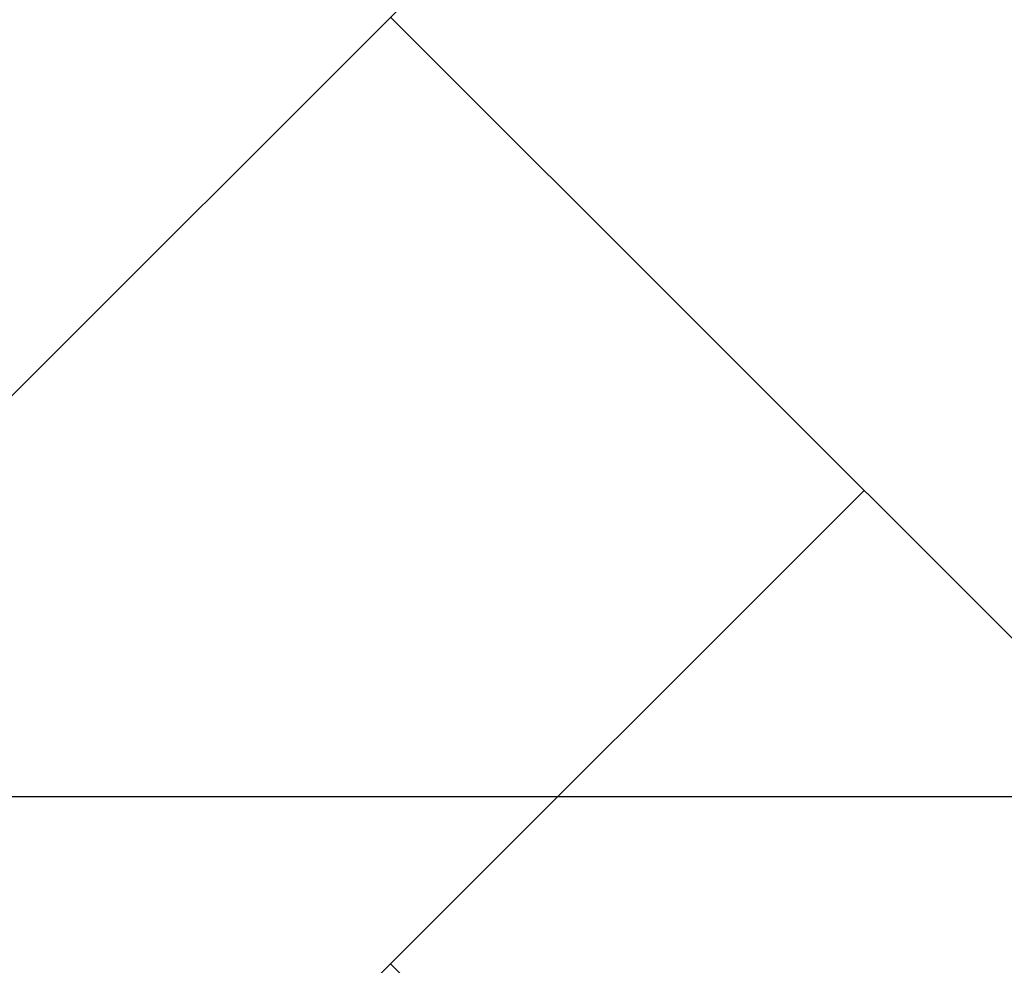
# Model space of a CAD drawing. Header units: millimetres. Extents: x -2074 to 12588, y -3630 to 101167.
# Tile 237 of 256: x 6090 to 6135, y -1609 to -1566. Entities that reach past the tile are written whole.
import ezdxf

# ---------------------------------------------------------------- set-up
doc = ezdxf.new("R2010")
doc.units = ezdxf.units.MM
doc.layers.add('SelinAr_BUD_sufit', color=7, linetype='Continuous')
doc.layers.add('SelinAr_BUD_sufit szraf', color=8, linetype='Continuous', lineweight=18)

# ---------------------------------------------------------------- blocks, each defined once
blk = doc.blocks.new('dsfsfsdf')
at = {"layer": 'SelinAr_BUD_sufit'}
blk.add_lwpolyline([(4052.157, -1601.259), (4157.157, -1601.259)], dxfattribs=at)

msp = doc.modelspace()

# ---------------------------------------------------------------- hatches: boundary and pattern name
at = {"layer": 'SelinAr_BUD_sufit szraf', "ltscale": 2}
h = msp.add_hatch(dxfattribs=at)
h.set_pattern_fill('AR-HBONE', color=256, scale=0.3)
h.set_pattern_definition([(45, (718.544, 9684.668), (0, 43.10523), [91.44, -30.48]), (135, (740.096, 9706.22), (4e-15, 43.10523), [91.44, -30.48])])
h.paths.add_polyline_path([(6157.157, -1379.759), (6052.157, -1379.759), (6052.157, -1642.759), (6157.157, -1642.759)])
h.paths.add_polyline_path([(6042.157, -1487.759), (5807.157, -1487.759), (5807.157, -1642.759), (6042.157, -1642.759)])
h.paths.add_polyline_path([(5797.157, -1490.259), (5567.157, -1490.259), (5567.157, -1642.759), (5797.157, -1642.759)])
h.paths.add_polyline_path([(5817.157, -1329.759), (5567.157, -1329.759), (5567.157, -1477.759), (5817.157, -1477.759)])
h.paths.add_polyline_path([(5557.157, -1442.759), (5557.157, -1209.759), (4982.157, -1209.759), (4982.157, -1642.759), (5112.157, -1642.759), (5112.157, -1542.759), (5192.157, -1542.759), (5192.157, -1382.759), (5382.157, -1382.759), (5382.157, -1442.759)])
h.paths.add_polyline_path([(6039.657, -1249.759), (5827.157, -1249.759), (5827.157, -1477.759), (6039.657, -1477.759)])
h.paths.add_polyline_path([(6157.157, -1249.759), (6052.157, -1249.759), (6052.157, -1369.759), (6157.157, -1369.759)])
h.paths.add_polyline_path([(5827.157, -914.759), (5827.157, -1019.759), (5947.157, -1019.759), (5947.157, -914.759)])
h.paths.add_polyline_path([(5952.157, -1029.759), (5827.157, -1029.759), (5827.157, -1229.759), (5952.157, -1229.759)])
h.paths.add_polyline_path([(5817.157, -914.759), (5567.157, -914.759), (5567.157, -1319.759), (5817.157, -1319.759)])
h.paths.add_polyline_path([(5557.157, -914.759), (5387.157, -914.759), (5387.157, -1199.759), (5557.157, -1199.759)])
h.paths.add_polyline_path([(5192.157, -1552.759), (5122.157, -1552.759), (5122.157, -1642.759), (5192.157, -1642.759)])
h.paths.add_polyline_path([(5374.657, -914.759), (5182.157, -914.759), (5182.157, -1199.759), (5374.657, -1199.759)])
h.paths.add_polyline_path([(5172.157, -914.759), (4982.157, -914.759), (4982.157, -1199.759), (5172.157, -1199.759)])

# ---------------------------------------------------------------- block references
at = {"layer": 'SelinAr_BUD_sufit'}
msp.add_blockref('dsfsfsdf', (2000, 0), dxfattribs=at)

doc.saveas('drawing.dxf')
